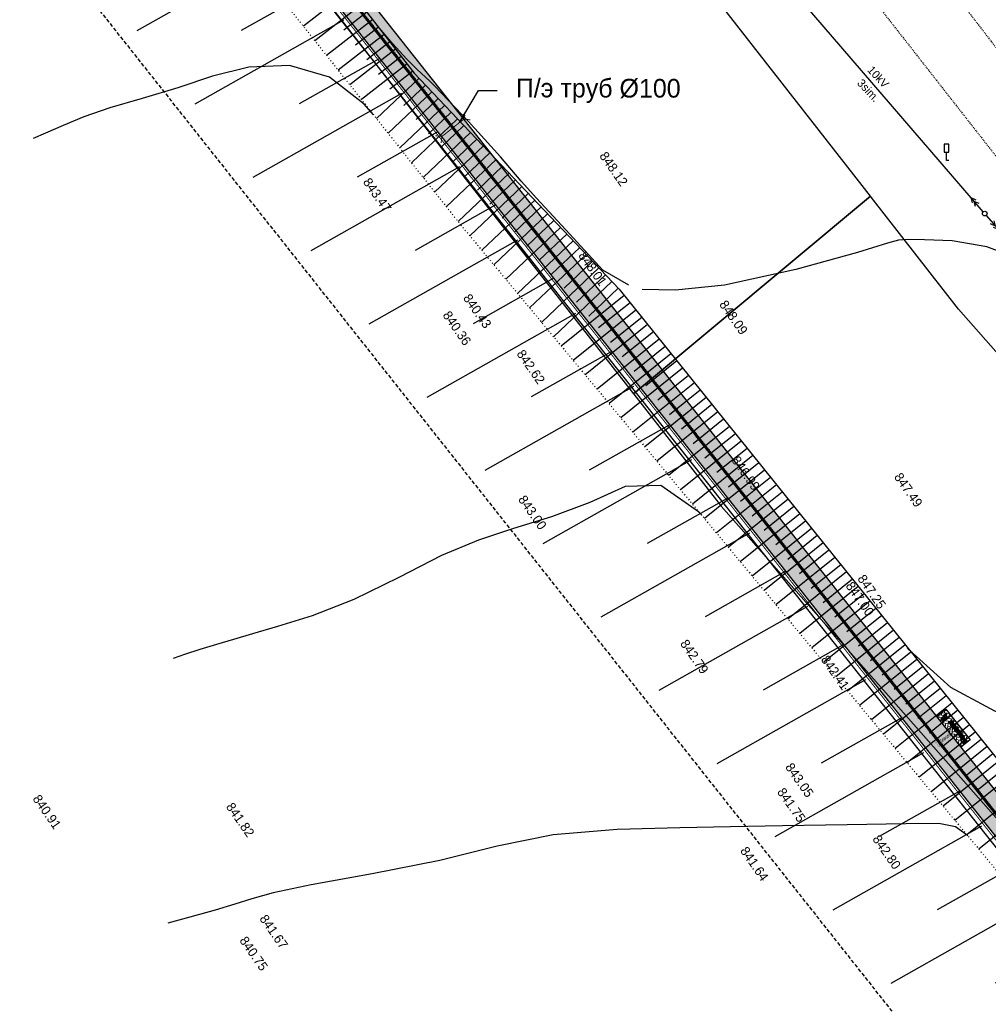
# Model space of a CAD drawing. Header units: millimetres. Extents: x 405709 to 406552, y 4254722 to 4255885.
# Tile 35 of 48: x 405897 to 406001, y 4255472 to 4255577. Entities that reach past the tile are written whole.
import ezdxf
from ezdxf import colors
from ezdxf.entities.mleader import LeaderData, LeaderLine
from ezdxf.math import Vec2, Vec3

# ---------------------------------------------------------------- set-up
doc = ezdxf.new("R2010")
doc.units = ezdxf.units.MM
doc.header["$LTSCALE"] = 0.5
for name, pattern in [('ACAD_ISO09W100', [45, 24, -3, 6, -3, 6, -3]), ('CONTI', [0]), ('Д_ТРОТ_ТРУБА', [3, 1.5, -1.5]), ('Контура низ откосов  Штриховая 0.1-0.5 - - - - - - -', [0.6, 0.1, -0.5]), ('Штриховая 1 к 2', [3, 2, -1])]:
    doc.linetypes.add(name, pattern=pattern)
for name, color, linetype in [('(007) Здания', 7, 'Continuous'), ('(022) Возд. Линии', 7, 'Continuous'), ('(025) Дорога', 7, 'Continuous'), ('(026) Д_знаки', 7, 'Continuous'), ('(028) Гидротехн.', 7, 'Continuous'), ('(031) Горизонтали', 42, 'Continuous'), ('(037) Контуры', 7, 'Continuous'), ('PI_OTDEFAULT', 172, 'CONTI'), ('PLEPO', 8, 'Continuous')]:
    doc.layers.add(name, color=color, linetype=linetype)
for name, color, linetype, lineweight in [('(032) Горизонтали утолщенные', 32, 'Continuous', 30), ('.', 7, 'Continuous', 15), ('OBORUDOVANIE', 251, 'Continuous', 5)]:
    doc.layers.add(name, color=color, linetype=linetype, lineweight=lineweight)
doc.styles.add('BM-431', font='txt')
doc.styles.add('IndorSoft_Drafting_type_A_00CC', font='IndorSoftDraftingTypeA.ttf', dxfattribs={"height": 0.2})
doc.styles.add('S', font='txtwr', dxfattribs={"oblique": 15})
doc.linetypes.add('ограждение2', pattern='A,6.35,-2.54,[132,ltypeshp.shx,S=2.54,R=0,X=-2.54,Y=0],-2.54,25.4', length=36.83)

# ---------------------------------------------------------------- blocks, each defined once
blk = doc.blocks.new('*U24')
at = {"layer": '(028) Гидротехн.', "color": 5, "ltscale": 10}
for points in [[(1.85, -0.17), (4.68, 17.89)], [(6.26, -0.6), (7.78, 9.1)]]:
    blk.add_lwpolyline(points, dxfattribs=at)
blk = doc.blocks.new('*U25')
at = {"color": 0, "linetype": 'ByBlock', "lineweight": -2, "transparency": 16777216, "rotation": 128.3704869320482}
for p in [(405926.79, 4255583.66), (405933, 4255575.81), (405939.21, 4255567.97), (405945.41, 4255560.13), (405951.62, 4255552.29), (405957.83, 4255544.45), (405964.04, 4255536.61), (405970.24, 4255528.77), (405976.45, 4255520.93), (405982.66, 4255513.09), (405988.87, 4255505.25), (405995.07, 4255497.41), (406001.28, 4255489.57), (406007.49, 4255481.73), (406013.7, 4255473.89)]:
    blk.add_blockref('*U24', p, dxfattribs=at)
blk = doc.blocks.new('strela1')
at = {"layer": '(022) Возд. Линии'}
for p, q in [((-2, 0), (-1.5, 0.25)), ((0, 0), (-2, 0)), ((-2, 0), (-1.5, -0.25)), ((-1.5, 0), (-1, 0.25)), ((-1.5, 0), (-1, -0.25))]:
    blk.add_line(p, q, dxfattribs=at)
blk = doc.blocks.new('strela2')
at = {"layer": '(022) Возд. Линии'}
for p, q in [((0, 0), (2, 0)), ((1.5, 0), (1, 0.25)), ((1.5, 0), (1, -0.25)), ((2, 0), (1.5, 0.25)), ((2, 0), (1.5, -0.25))]:
    blk.add_line(p, q, dxfattribs=at)
blk = doc.blocks.new('STOLB')
at = {"layer": '(022) Возд. Линии'}
blk.add_circle((0, 0), 0.25, dxfattribs=at)
blk = doc.blocks.new('I02063')
at = {"linetype": 'Continuous'}
blk.add_lwpolyline([(-0.5, 3.5), (-0.5, 1.8), (0.5, 1.8), (0.5, 3.5)], close=True, dxfattribs=at)
blk.add_lwpolyline([(0.5, 0), (0, 0), (0, 1.8)], dxfattribs=at)
at = {"color": 4, "style": 'S', "oblique": 15}
blk.add_attdef('Z', (1.280972, -0.066143), '', height=2, dxfattribs=at)
blk = doc.blocks.new('вааоолшаеолеашл')
at = {"color": 5, "const_width": 0.1}
for points in [[(405817.73, 4255730.33), (405817.24, 4255729.84), (405816.75, 4255730.33)], [(405817.24, 4255729.84), (405817.24, 4255726.84)], [(405817.73, 4255726.35), (405817.24, 4255726.84), (405816.75, 4255726.35)]]:
    blk.add_lwpolyline(points, dxfattribs=at)
blk = doc.blocks.new('парпорпо')
at = {"layer": 'PLEPO', "color": 0}
for p, q in [((13253, -118, -454), (13733, -118, -454)), ((13253, -144, -454), (13624, -144, -454)), ((13253, -690, -454), (13647, -690, -454)), ((13253, -715, -454), (13812, -715, -454)), ((13285, -99, -454), (13780, -99, -454)), ((13285, -734, -454), (13780, -734, -454)), ((13331, -161, -454), (13331, -192, -454)), ((13331, -161, -454), (13444, -161, -454)), ((13331, -192, -454), (13444, -192, -454)), ((13331, -673, -454), (13331, -641, -454)), ((13331, -641, -454), (13444, -641, -454)), ((13331, -673, -454), (13444, -673, -454)), ((13444, -161, -454), (13444, -192, -454)), ((13444, -164, -454), (13589, -164, -454)), ((13444, -189, -454), (13565, -189, -454)), ((13444, -673, -454), (13444, -641, -454)), ((13444, -645, -454), (13567, -645, -454)), ((13444, -670, -454), (13603, -670, -454)), ((13477, -189, -454), (13457, -420, -454)), ((13457, -420, -454), (13477, -645, -454)), ((13507, -144, -454), (13507, -164, -454)), ((13507, -670, -454), (13507, -690, -454)), ((13532, -144, -454), (13532, -164, -454)), ((13532, -670, -454), (13532, -690, -454)), ((13555, -189, -454), (13554, -202, -454)), ((13554, -636, -454), (13555, -645, -454)), ((13610, -676, -454), (13611, -676, -454)), ((13610, -676, -454), (13610, -676, -454)), ((13684, -202, -454), (13916, -202, -454)), ((13707, -632, -454), (13916, -632, -454)), ((13813, -157, -454), (13916, -157, -454)), ((13862, -676, -454), (13916, -676, -454)), ((13916, -157, -454), (13916, -202, -454)), ((13916, -164, -454), (14315, -164, -454)), ((13916, -189, -454), (14234, -189, -454)), ((13916, -676, -454), (13916, -632, -454)), ((13916, -645, -454), (14234, -645, -454)), ((13916, -670, -454), (14315, -670, -454)), ((13997, -362, -454), (13997, -362, -454)), ((13997, -362, -454), (13999, -472, -454)), ((14003, -189, -454), (14001, -250, -454)), ((14001, -561, -454), (14003, -645, -454)), ((14236, -189, -454), (14236, -255, -454)), ((14236, -334, -454), (14236, -352, -454)), ((14236, -352, -454), (14363, -352, -454)), ((14236, -496, -454), (14236, -482, -454)), ((14236, -482, -454), (14363, -482, -454)), ((14236, -645, -454), (14236, -567, -454)), ((14313, -189, -454), (14361, -189, -454)), ((14313, -645, -454), (14361, -645, -454)), ((14315, -164, -454), (14315, -189, -454)), ((14315, -670, -454), (14315, -645, -454)), ((14361, -189, -454), (14361, -259, -454)), ((14361, -328, -454), (14361, -352, -454)), ((14361, -501, -454), (14361, -482, -454)), ((14361, -645, -454), (14361, -573, -454))]:
    blk.add_line(p, q, dxfattribs=at)
at = {"layer": 'PLEPO', "color": 0, "elevation": -454}
blk.add_lwpolyline([(13477, -291), (13475, -541), (13500, -589), (13541, -627), (13595, -664), (13621, -684), (13669, -695), (13747, -701), (13795, -712), (13836, -724), (13873, -710), (13881, -695), (13853, -667), (13827, -658), (13778, -661), (13730, -647), (13689, -621), (13667, -598), (13724, -592), (13775, -584), (13859, -575), (13936, -569), (13956, -558), (14028, -564), (14096, -566), (14191, -569), (14262, -566), (14300, -555), (14328, -569), (14349, -575), (14395, -569), (14418, -538), (14420, -515), (14406, -501), (14349, -501), (14305, -503), (14274, -506), (14211, -489), (14131, -478), (14030, -480), (13979, -466), (13919, -449), (13804, -417), (13910, -397), (14002, -360), (14045, -352), (14139, -357), (14257, -329), (14305, -329), (14337, -334), (14372, -326), (14412, -309), (14412, -289), (14389, -260), (14303, -257), (14251, -263), (14245, -254), (14176, -257), (14099, -254), (14065, -248), (14019, -257), (13956, -231), (13876, -231), (13798, -234), (13735, -234), (13687, -237), (13672, -223), (13695, -183), (13750, -165), (13818, -157), (13876, -151), (13876, -128), (13853, -114), (13827, -97), (13787, -94), (13724, -122), (13652, -128), (13586, -165), (13515, -246), (13500, -263)], close=True, dxfattribs=at)
for points in [[(13563, -346), (13532, -354), (13500, -383), (13486, -426), (13515, -466), (13543, -483), (13569, -489), (13586, -503), (13621, -498), (13638, -492), (13661, -486), (13692, -480), (13707, -463), (13718, -435), (13724, -426), (13744, -415), (13721, -403), (13721, -380), (13707, -363), (13672, -352), (13644, -349), (13632, -349), (13621, -334), (13575, -331), (13572, -340)], [(13721, -460), (13712, -509), (13678, -564), (13632, -595)], [(13672, -263), (13692, -286), (13707, -317), (13724, -349), (13724, -380)]]:
    blk.add_lwpolyline(points, dxfattribs=at)
at = {"layer": 'PLEPO', "color": 0}
for centre in [(13253, -131, -454), (13253, -703, -454)]:
    blk.add_arc(centre, 12.7, 90, 270, dxfattribs=at)
blk = doc.blocks.new('апрапр')
at = {"layer": 'OBORUDOVANIE', "color": 168, "lineweight": 5}
for p, q in [((-342350, 27223), (-335150, 27223)), ((-342350, 26803), (-335150, 26803)), ((-342350, 26683), (-335150, 26683)), ((-342350, 26263), (-335150, 26263)), ((-342350, 26143), (-335150, 26143)), ((-342350, 25723), (-335150, 25723)), ((-342350, 25603), (-335150, 25603)), ((-342350, 25183), (-335150, 25183)), ((-342350, 25063), (-335150, 25063)), ((-342350, 24643), (-335150, 24643)), ((-327650, 27223), (-334850, 27223)), ((-327650, 26803), (-334850, 26803)), ((-327650, 26683), (-334850, 26683)), ((-327650, 26263), (-334850, 26263)), ((-327650, 26143), (-334850, 26143)), ((-327650, 25723), (-334850, 25723)), ((-327650, 25603), (-334850, 25603)), ((-327650, 25183), (-334850, 25183)), ((-327650, 25063), (-334850, 25063)), ((-327650, 24643), (-334850, 24643))]:
    blk.add_line(p, q, dxfattribs=at)
for points in [[(-342650, 27523), (-342680, 27523, 0.4142136), (-342800, 27403), (-342800, 24463, 0.4142136), (-342680, 24343), (-342650, 24343)], [(-342200, 27223), (-342200, 27403, 0.4142136), (-342320, 27523), (-342350, 27523)], [(-342350, 24343), (-342320, 24343, 0.4142136), (-342200, 24463), (-342200, 24643)], [(-335150, 27523), (-335180, 27523, 0.4142136), (-335300, 27403), (-335300, 27223)], [(-335300, 24643), (-335300, 24463, 0.4142136), (-335180, 24343), (-335150, 24343)], [(-334700, 27223), (-334700, 27403, 0.4142136), (-334820, 27523), (-334850, 27523)], [(-334850, 24343), (-334820, 24343, 0.4142136), (-334700, 24463), (-334700, 24643)], [(-327650, 27523), (-327680, 27523, 0.4142136), (-327800, 27403), (-327800, 27223)], [(-327800, 24643), (-327800, 24463, 0.4142136), (-327680, 24343), (-327650, 24343)], [(-327350, 24343), (-327320, 24343, 0.4142136), (-327200, 24463), (-327200, 27403, 0.4142136), (-327320, 27523), (-327350, 27523)]]:
    blk.add_lwpolyline(points, format="xyb", dxfattribs=at)
at = {"layer": 'OBORUDOVANIE', "color": 5, "lineweight": 15}
for points in [[(-342650, 27708), (-342650, 24158)], [(-342350, 24158), (-342350, 27708)], [(-335150, 27708), (-335150, 24158)], [(-334850, 24158), (-334850, 27708)], [(-327650, 27708), (-327650, 24158)], [(-327350, 24158), (-327350, 27708)]]:
    blk.add_lwpolyline(points, dxfattribs=at)
at = {"layer": 'OBORUDOVANIE', "color": 168, "lineweight": 5}
for points in [[(-342200, 26683), (-342200, 26803)], [(-342200, 26143), (-342200, 26263)], [(-342200, 25603), (-342200, 25723)], [(-342200, 25063), (-342200, 25183)], [(-335300, 26803), (-335300, 26683)], [(-335300, 26263), (-335300, 26143)], [(-335300, 25723), (-335300, 25603)], [(-335300, 25183), (-335300, 25063)], [(-334700, 26683), (-334700, 26803)], [(-334700, 26143), (-334700, 26263)], [(-334700, 25603), (-334700, 25723)], [(-334700, 25063), (-334700, 25183)], [(-327800, 26803), (-327800, 26683)], [(-327800, 26263), (-327800, 26143)], [(-327800, 25723), (-327800, 25603)], [(-327800, 25183), (-327800, 25063)]]:
    blk.add_lwpolyline(points, dxfattribs=at)
at = {"layer": 'OBORUDOVANIE', "color": 5, "lineweight": 15}
for centre, start, end in [((-342500, 27708), 0, 180), ((-342500, 24158), 180, 0), ((-335000, 27708), 0, 180), ((-335000, 24158), 180, 0), ((-327500, 27708), 0, 180), ((-327500, 24158), 180, 0)]:
    blk.add_arc(centre, 150, start, end, dxfattribs=at)
blk = doc.blocks.new('4')
at = {"color": 41, "true_color": 0xffd966, "const_width": 0.1}
blk.add_lwpolyline([(29483.7, 3308.7), (29483.7, 3311.7), (29480.7, 3311.7), (29480.7, 3308.7)], close=True, dxfattribs=at)
at = {"color": 41, "true_color": 0xffd966, "const_width": 0.05}
for points in [[(29481, 3311.4, 1), (29480.8, 3311.4, 1)], [(29481.7, 3311.4, 1), (29481.5, 3311.4, 1)], [(29482.3, 3311.4, 1), (29482.1, 3311.4, 1)], [(29482.9, 3311.4, 1), (29482.7, 3311.4, 1)], [(29483.5, 3311.4, 1), (29483.3, 3311.4, 1)], [(29480.9, 3310.7, 1), (29480.9, 3310.9, 1)], [(29480.9, 3310.1, 1), (29480.9, 3310.3, 1)], [(29480.9, 3309.4, 1), (29480.9, 3309.6, 1)], [(29480.9, 3308.8, 1), (29480.9, 3309, 1)], [(29481.6, 3310.7, 1), (29481.6, 3310.9, 1)], [(29481.6, 3310.1, 1), (29481.6, 3310.3, 1)], [(29481.6, 3309.4, 1), (29481.6, 3309.6, 1)], [(29481.6, 3308.8, 1), (29481.6, 3309, 1)], [(29482.2, 3310.7, 1), (29482.2, 3310.9, 1)], [(29482.2, 3310.1, 1), (29482.2, 3310.3, 1)], [(29482.2, 3309.4, 1), (29482.2, 3309.6, 1)], [(29482.2, 3308.8, 1), (29482.2, 3309, 1)], [(29482.8, 3310.7, 1), (29482.8, 3310.9, 1)], [(29482.8, 3310.1, 1), (29482.8, 3310.3, 1)], [(29482.8, 3309.4, 1), (29482.8, 3309.6, 1)], [(29482.8, 3308.8, 1), (29482.8, 3309, 1)], [(29483.4, 3310.7, 1), (29483.4, 3310.9, 1)], [(29483.4, 3310.1, 1), (29483.4, 3310.3, 1)], [(29483.4, 3309.4, 1), (29483.4, 3309.6, 1)], [(29483.4, 3308.8, 1), (29483.4, 3309, 1)]]:
    blk.add_lwpolyline(points, format="xyb", close=True, dxfattribs=at)
blk = doc.blocks.new('2')
at = {"color": 41, "true_color": 0xffd966, "const_width": 0.1}
blk.add_lwpolyline([(29473.7, 3307.1), (29473.7, 3310.1), (29470.7, 3310.1), (29470.7, 3307.1)], close=True, dxfattribs=at)
for points in [[(29473.4, 3309.8), (29471, 3309.8, 1), (29471, 3309.6), (29473.4, 3309.6, 1)], [(29473.4, 3309.3), (29471, 3309.3, 1), (29471, 3309.1), (29473.4, 3309.1, 1)], [(29473.4, 3308.8), (29471, 3308.8, 1), (29471, 3308.5), (29473.4, 3308.5, 1)], [(29473.4, 3308.2), (29471, 3308.2, 1), (29471, 3308), (29473.4, 3308, 1)], [(29473.4, 3307.7), (29471, 3307.7, 1), (29471, 3307.4), (29473.4, 3307.4, 1)]]:
    blk.add_lwpolyline(points, format="xyb", close=True, dxfattribs=at)
blk = doc.blocks.new('A$C7e9ce9f0')
at = {"layer": '.', "transparency": 33554687}
h = blk.add_hatch(dxfattribs=at)
h.set_pattern_fill('AR-HBONE', color=30, scale=0.05)
h.paths.add_polyline_path([(0, 24), (80, 24), (80, 0), (0, 0)])
at = {"layer": '.', "linetype": 'Continuous'}
h = blk.add_hatch(dxfattribs=at)
h.set_pattern_fill('ANSI31', color=256, scale=1.32)
h.set_pattern_definition([(45, (-15689.74616, 467.92073), (-0.1166726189, 0.1166726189), [])])
h.paths.add_polyline_path([(77.1, 12.6, 1), (69.1, 12.6)])
at = {"layer": '(007) Здания', "linetype": 'Continuous'}
for points in [[(68.5, 8), (77.7, 8), (77.7, 17.2), (68.5, 17.2)], [(69.1, 8.7), (77.1, 8.7), (77.1, 16.6), (69.1, 16.6)]]:
    blk.add_lwpolyline(points, close=True, dxfattribs=at)
for points in [[(69.1, 16.6), (70.3, 15.4)], [(69.9, 15), (69.1, 16.6)], [(69.6, 14.6), (69.1, 16.6)], [(69.4, 14.2), (69.1, 16.6)], [(69.3, 13.8), (69.1, 16.6)], [(70.7, 15.8), (69.1, 16.6)], [(71.2, 16.1), (69.1, 16.6)], [(71.6, 16.3), (69.1, 16.6)], [(71.9, 16.4), (69.1, 16.6)], [(69.1, 12.6), (77.1, 12.6)], [(69.3, 11.5), (69.1, 8.7)], [(69.4, 11.1), (69.1, 8.7)], [(69.6, 10.7), (69.1, 8.7)], [(69.9, 10.3), (69.1, 8.7)], [(69.1, 8.7), (70.3, 9.8)], [(70.7, 9.5), (69.1, 8.7)], [(71.2, 9.2), (69.1, 8.7)], [(71.6, 9), (69.1, 8.7)], [(71.9, 8.8), (69.1, 8.7)], [(74.3, 16.4), (77.1, 16.6)], [(74.3, 8.8), (77.1, 8.7)], [(74.6, 16.3), (77.1, 16.6)], [(74.6, 9), (77.1, 8.7)], [(75, 16.1), (77.1, 16.6)], [(75, 9.2), (77.1, 8.7)], [(75.5, 15.8), (77.1, 16.6)], [(75.5, 9.5), (77.1, 8.7)], [(77.1, 16.6), (75.9, 15.4)], [(77.1, 8.7), (75.9, 9.8)], [(76.3, 15), (77.1, 16.6)], [(76.3, 10.3), (77.1, 8.7)], [(76.5, 14.6), (77.1, 16.6)], [(76.5, 10.7), (77.1, 8.7)], [(76.7, 14.2), (77.1, 16.6)], [(76.7, 11.1), (77.1, 8.7)], [(76.9, 13.8), (77.1, 16.6)], [(76.9, 11.5), (77.1, 8.7)]]:
    blk.add_lwpolyline(points, dxfattribs=at)
blk.add_circle((73.1, 12.6), 3.96, dxfattribs=at)
at = {"color": 1, "linetype": 'Continuous'}
blk.add_lwpolyline([(0, 0), (0, 24), (80, 24), (80, 0)], dxfattribs=at)
at = {"layer": '(007) Здания', "linetype": 'Continuous', "xscale": 0.0140625, "yscale": 0.0140625, "zscale": 0.0140625, "rotation": 270}
blk.add_blockref('парпорпо', (18.2, 205.8, 6.4), dxfattribs=at)
at = {"xscale": 2, "yscale": 2, "zscale": 2, "rotation": 89.99999999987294}
for name, p in [('4', (6663.1, -58960.5)), ('2', (6663, -58946.5)), ('4', (6669.1, -58960.5)), ('2', (6663, -58952.5)), ('2', (6663, -58958.5)), ('2', (6663, -58964.5)), ('4', (6663.1, -58990.5)), ('4', (6663.1, -58996.5)), ('4', (6669.1, -58990.5)), ('4', (6669.1, -58996.5))]:
    blk.add_blockref(name, p, dxfattribs=at)
at = {"layer": 'OBORUDOVANIE', "color": 2, "lineweight": 9, "xscale": 0.00264, "yscale": 0.00264, "zscale": 0.00264}
blk.add_blockref('апрапр', (930.1, -53.3), dxfattribs=at)
blk = doc.blocks.new('*U154')
at = {"xscale": 0.1049999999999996, "yscale": 0.1049999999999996, "zscale": 0.1049999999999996, "rotation": 179.9999999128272}
blk.add_blockref('2', (3094.74, 347.41), dxfattribs=at)
blk = doc.blocks.new('*U155')
at = {"color": 0, "linetype": 'ByBlock', "lineweight": -2, "transparency": 16777216, "rotation": 308.3704869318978}
for p in [(405934.45, 4255577.53), (405934.65, 4255577.28), (405934.84, 4255577.03), (405935.04, 4255576.78), (405935.24, 4255576.53), (405935.44, 4255576.28), (405935.64, 4255576.03), (405935.84, 4255575.77), (405936.04, 4255575.52), (405936.23, 4255575.27), (405936.43, 4255575.02), (405936.63, 4255574.77), (405936.83, 4255574.52), (405937.03, 4255574.27), (405937.23, 4255574.02), (405937.43, 4255573.77), (405937.62, 4255573.52), (405937.82, 4255573.27), (405938.02, 4255573.02), (405938.22, 4255572.76), (405938.42, 4255572.51), (405938.62, 4255572.26), (405938.82, 4255572.01), (405939.02, 4255571.76), (405939.21, 4255571.51), (405939.41, 4255571.26), (405939.61, 4255571.01), (405939.81, 4255570.76), (405940.01, 4255570.51), (405940.21, 4255570.26), (405940.41, 4255570), (405940.6, 4255569.75), (405940.8, 4255569.5), (405941, 4255569.25), (405941.2, 4255569), (405941.4, 4255568.75), (405941.6, 4255568.5), (405941.8, 4255568.25), (405941.99, 4255568), (405942.19, 4255567.75), (405942.39, 4255567.5), (405942.59, 4255567.24), (405942.79, 4255566.99), (405942.99, 4255566.74), (405943.19, 4255566.49), (405943.39, 4255566.24), (405943.58, 4255565.99), (405943.78, 4255565.74), (405943.98, 4255565.49), (405944.18, 4255565.24), (405944.38, 4255564.99), (405944.58, 4255564.74), (405944.78, 4255564.48), (405944.97, 4255564.23), (405945.17, 4255563.98), (405945.37, 4255563.73), (405945.57, 4255563.48), (405945.77, 4255563.23), (405945.97, 4255562.98), (405946.17, 4255562.73), (405946.36, 4255562.48), (405946.56, 4255562.23), (405946.76, 4255561.98), (405946.96, 4255561.73), (405947.16, 4255561.47), (405947.36, 4255561.22), (405947.56, 4255560.97), (405947.76, 4255560.72), (405947.95, 4255560.47), (405948.15, 4255560.22), (405948.35, 4255559.97), (405948.55, 4255559.72), (405948.75, 4255559.47), (405948.95, 4255559.22), (405949.15, 4255558.97), (405949.34, 4255558.71), (405949.54, 4255558.46), (405949.74, 4255558.21), (405949.94, 4255557.96), (405950.14, 4255557.71), (405950.34, 4255557.46), (405950.54, 4255557.21), (405950.74, 4255556.96), (405950.93, 4255556.71), (405951.13, 4255556.46), (405951.33, 4255556.21), (405951.53, 4255555.95), (405951.73, 4255555.7), (405951.93, 4255555.45), (405952.13, 4255555.2), (405952.32, 4255554.95), (405952.52, 4255554.7), (405952.72, 4255554.45), (405952.92, 4255554.2), (405953.12, 4255553.95), (405953.32, 4255553.7), (405953.52, 4255553.45), (405953.71, 4255553.2), (405953.91, 4255552.94), (405954.11, 4255552.69), (405954.31, 4255552.44), (405954.51, 4255552.19), (405954.71, 4255551.94), (405954.91, 4255551.69), (405955.11, 4255551.44), (405955.3, 4255551.19), (405955.5, 4255550.94), (405955.7, 4255550.69), (405955.9, 4255550.44), (405956.1, 4255550.18), (405956.3, 4255549.93), (405956.5, 4255549.68), (405956.69, 4255549.43), (405956.89, 4255549.18), (405957.09, 4255548.93), (405957.29, 4255548.68), (405957.49, 4255548.43), (405957.69, 4255548.18), (405957.89, 4255547.93), (405958.08, 4255547.68), (405958.28, 4255547.42), (405958.48, 4255547.17), (405958.68, 4255546.92), (405958.88, 4255546.67), (405959.08, 4255546.42), (405959.28, 4255546.17), (405959.48, 4255545.92), (405959.67, 4255545.67), (405959.87, 4255545.42), (405960.07, 4255545.17), (405960.27, 4255544.92), (405960.47, 4255544.67), (405960.67, 4255544.41), (405960.87, 4255544.16), (405961.06, 4255543.91), (405961.26, 4255543.66), (405961.46, 4255543.41), (405961.66, 4255543.16), (405961.86, 4255542.91), (405962.06, 4255542.66), (405962.26, 4255542.41), (405962.45, 4255542.16), (405962.65, 4255541.91), (405962.85, 4255541.65), (405963.05, 4255541.4), (405963.25, 4255541.15), (405963.45, 4255540.9), (405963.65, 4255540.65), (405963.85, 4255540.4), (405964.04, 4255540.15), (405964.24, 4255539.9), (405964.44, 4255539.65), (405964.64, 4255539.4), (405964.84, 4255539.15), (405965.04, 4255538.89), (405965.24, 4255538.64), (405965.43, 4255538.39), (405965.63, 4255538.14), (405965.83, 4255537.89), (405966.03, 4255537.64), (405966.23, 4255537.39), (405966.43, 4255537.14), (405966.63, 4255536.89), (405966.82, 4255536.64), (405967.02, 4255536.39), (405967.22, 4255536.14), (405967.42, 4255535.88), (405967.62, 4255535.63), (405967.82, 4255535.38), (405968.02, 4255535.13), (405968.22, 4255534.88), (405968.41, 4255534.63), (405968.61, 4255534.38), (405968.81, 4255534.13), (405969.01, 4255533.88), (405969.21, 4255533.63), (405969.41, 4255533.38), (405969.61, 4255533.12), (405969.8, 4255532.87), (405970, 4255532.62), (405970.2, 4255532.37), (405970.4, 4255532.12), (405970.6, 4255531.87), (405970.8, 4255531.62), (405971, 4255531.37), (405971.19, 4255531.12), (405971.39, 4255530.87), (405971.59, 4255530.62), (405971.79, 4255530.36), (405971.99, 4255530.11), (405972.19, 4255529.86), (405972.39, 4255529.61), (405972.59, 4255529.36), (405972.78, 4255529.11), (405972.98, 4255528.86), (405973.18, 4255528.61), (405973.38, 4255528.36), (405973.58, 4255528.11), (405973.78, 4255527.86), (405973.98, 4255527.61), (405974.17, 4255527.35), (405974.37, 4255527.1), (405974.57, 4255526.85), (405974.77, 4255526.6), (405974.97, 4255526.35), (405975.17, 4255526.1), (405975.37, 4255525.85), (405975.56, 4255525.6), (405975.76, 4255525.35), (405975.96, 4255525.1), (405976.16, 4255524.85), (405976.36, 4255524.59), (405976.56, 4255524.34), (405976.76, 4255524.09), (405976.96, 4255523.84), (405977.15, 4255523.59), (405977.35, 4255523.34), (405977.55, 4255523.09), (405977.75, 4255522.84), (405977.95, 4255522.59), (405978.15, 4255522.34), (405978.35, 4255522.09), (405978.54, 4255521.83), (405978.74, 4255521.58), (405978.94, 4255521.33), (405979.14, 4255521.08), (405979.34, 4255520.83), (405979.54, 4255520.58), (405979.74, 4255520.33), (405979.93, 4255520.08), (405980.13, 4255519.83), (405980.33, 4255519.58), (405980.53, 4255519.33), (405980.73, 4255519.07), (405980.93, 4255518.82), (405981.13, 4255518.57), (405981.33, 4255518.32), (405981.52, 4255518.07), (405981.72, 4255517.82), (405981.92, 4255517.57), (405982.12, 4255517.32), (405982.32, 4255517.07), (405982.52, 4255516.82), (405982.72, 4255516.57), (405982.91, 4255516.32), (405983.11, 4255516.06), (405983.31, 4255515.81), (405983.51, 4255515.56), (405983.71, 4255515.31), (405983.91, 4255515.06), (405984.11, 4255514.81), (405984.3, 4255514.56), (405984.5, 4255514.31), (405984.7, 4255514.06), (405984.9, 4255513.81), (405985.1, 4255513.56), (405985.3, 4255513.3), (405985.5, 4255513.05), (405985.7, 4255512.8), (405985.89, 4255512.55), (405986.09, 4255512.3), (405986.29, 4255512.05), (405986.49, 4255511.8), (405986.69, 4255511.55), (405986.89, 4255511.3), (405987.09, 4255511.05), (405987.28, 4255510.8), (405987.48, 4255510.54), (405987.68, 4255510.29), (405987.88, 4255510.04), (405988.08, 4255509.79), (405988.28, 4255509.54), (405988.48, 4255509.29), (405988.67, 4255509.04), (405988.87, 4255508.79), (405989.07, 4255508.54), (405989.27, 4255508.29), (405989.47, 4255508.04), (405989.67, 4255507.79), (405989.87, 4255507.53), (405990.07, 4255507.28), (405990.26, 4255507.03), (405990.46, 4255506.78), (405990.66, 4255506.53), (405990.86, 4255506.28), (405991.06, 4255506.03), (405991.26, 4255505.78), (405991.46, 4255505.53), (405991.65, 4255505.28), (405991.85, 4255505.03), (405992.05, 4255504.77), (405992.25, 4255504.52), (405992.45, 4255504.27), (405992.65, 4255504.02), (405992.85, 4255503.77), (405993.04, 4255503.52), (405993.24, 4255503.27), (405993.44, 4255503.02), (405993.64, 4255502.77), (405993.84, 4255502.52), (405994.04, 4255502.27), (405994.24, 4255502.01), (405994.44, 4255501.76), (405994.63, 4255501.51), (405994.83, 4255501.26), (405995.03, 4255501.01), (405995.23, 4255500.76), (405995.43, 4255500.51), (405995.63, 4255500.26), (405995.83, 4255500.01), (405996.02, 4255499.76), (405996.22, 4255499.51), (405996.42, 4255499.26), (405996.62, 4255499), (405996.82, 4255498.75), (405997.02, 4255498.5), (405997.22, 4255498.25), (405997.41, 4255498), (405997.61, 4255497.75), (405997.81, 4255497.5), (405998.01, 4255497.25), (405998.21, 4255497), (405998.41, 4255496.75), (405998.61, 4255496.5), (405998.81, 4255496.24), (405999, 4255495.99), (405999.2, 4255495.74), (405999.4, 4255495.49), (405999.6, 4255495.24), (405999.8, 4255494.99), (406000, 4255494.74), (406000.2, 4255494.49), (406000.39, 4255494.24), (406000.59, 4255493.99), (406000.79, 4255493.74), (406000.99, 4255493.48)]:
    blk.add_blockref('*U154', p, dxfattribs=at)

msp = doc.modelspace()

# ---------------------------------------------------------------- hatches: boundary and pattern name
at = {"transparency": 33554687}
h = msp.add_hatch(dxfattribs=at)
h.set_pattern_fill('AR-HBONE', color=30, scale=0.005)
edge = h.paths.add_edge_path()
edge.add_line((406386.6, 4254899.2), (406388.73, 4254901.32))
edge.add_line((406182.57, 4255117.63), (406215.73, 4255080.21))
edge.add_line((406215.73, 4255080.21), (406248.84, 4255042.86))
edge.add_line((406248.84, 4255042.86), (406283.05, 4255007.73))
edge.add_line((406283.05, 4255007.73), (406318.27, 4254972.27))
edge.add_line((406318.27, 4254972.27), (406353.5, 4254936.79))
edge.add_line((406353.5, 4254936.79), (406388.73, 4254901.32))
edge.add_line((406388.73, 4254901.32), (406387.77, 4254900.36))
edge.add_line((406180.33, 4255115.65), (406213.49, 4255078.22))
edge.add_line((406213.49, 4255078.22), (406246.64, 4255040.82))
edge.add_line((406246.64, 4255040.82), (406280.91, 4255005.63))
edge.add_line((406280.91, 4255005.63), (406316.14, 4254970.16))
edge.add_line((406316.14, 4254970.16), (406351.37, 4254934.68))
edge.add_line((406351.37, 4254934.68), (406386.6, 4254899.2))
edge.add_line((406386.6, 4254899.2), (406386.92, 4254899.52))
edge.add_line((406182.57, 4255117.63), (406157.36, 4255152.31))
edge.add_line((406157.36, 4255152.31), (406147.04, 4255171.92))
edge.add_line((406147.04, 4255171.92), (406133.07, 4255198.46))
edge.add_line((406133.07, 4255198.46), (406131.1, 4255203.63))
edge.add_line((406131.1, 4255203.63), (406113.31, 4255250.39))
edge.add_line((406113.31, 4255250.39), (406102.62, 4255278.48))
edge.add_line((406102.62, 4255278.48), (406096.6, 4255297.62))
edge.add_line((406096.6, 4255297.62), (406081.88, 4255347.1))
edge.add_line((406081.88, 4255347.1), (406078.09, 4255359.84))
edge.add_line((406078.09, 4255359.84), (406072.14, 4255402.38))
edge.add_line((406072.14, 4255402.38), (406041.04, 4255445.31))
edge.add_line((406041.04, 4255445.31), (405903.1, 4255619.54))
edge.add_line((405903.1, 4255619.54), (405828.48, 4255714.88))
edge.add_line((405828.48, 4255714.88), (405791.31, 4255762.15))
edge.add_line((405788.96, 4255760.3), (405791.31, 4255762.15))
edge.add_line((405826.12, 4255713.03), (405788.96, 4255760.3))
edge.add_line((405900.74, 4255617.68), (405826.12, 4255713.03))
edge.add_line((406038.65, 4255443.5), (405900.74, 4255617.68))
edge.add_line((406069.27, 4255401.22), (406038.65, 4255443.5))
edge.add_line((406075.15, 4255359.2), (406069.27, 4255401.22))
edge.add_line((406079, 4255346.24), (406075.15, 4255359.2))
edge.add_line((406093.73, 4255296.75), (406079, 4255346.24))
edge.add_line((406099.79, 4255277.49), (406093.73, 4255296.75))
edge.add_line((406110.51, 4255249.33), (406099.79, 4255277.49))
edge.add_line((406128.3, 4255202.56), (406110.51, 4255249.33))
edge.add_line((406130.33, 4255197.22), (406128.3, 4255202.56))
edge.add_line((406144.38, 4255170.53), (406130.33, 4255197.22))
edge.add_line((406154.82, 4255150.7), (406144.38, 4255170.53))
edge.add_line((406180.33, 4255115.65), (406154.82, 4255150.7))

# ---------------------------------------------------------------- linework, layer by layer
at = {"layer": '(007) Здания', "color": 5, "linetype": 'Штриховая 1 к 2', "ltscale": 0.4}
msp.add_lwpolyline([(406165.12, 4255102.17), (406164.57, 4255102.78), (406137.84, 4255139.52), (406126.82, 4255160.44), (406112.29, 4255188.06), (406109.89, 4255194.37), (406092.09, 4255241.14), (406081.2, 4255269.77), (406074.95, 4255289.64), (406060.18, 4255339.26), (406056.12, 4255352.93), (406047.83, 4255392.55), (406022.37, 4255431.34), (405884.89, 4255604.97), (405810.25, 4255700.35), (405773.1, 4255747.59)], dxfattribs=at)
at = {"layer": '(007) Здания'}
msp.add_lwpolyline([(405853.17, 4255681.37), (405869.41, 4255662.64), (405879.36, 4255658.45), (405888.4, 4255646.52), (405889.2, 4255641.52), (405886.24, 4255637.6), (405894.28, 4255629.07), (405916.77, 4255600.98), (405939.56, 4255571.71), (405961.49, 4255548.58), (406035.6, 4255456.46), (406051.48, 4255438.25), (406072.09, 4255426.41), (406073.31, 4255403.78), (406104.83, 4255339.75)], dxfattribs=at)
at = {"layer": '(007) Здания', "color": 1, "linetype": 'Continuous', "elevation": 611.8}
for points in [[(405900.57, 4255617.33), (405963.02, 4255537.39), (405988.37, 4255558.54), (405926.58, 4255637.65)], [(405963.03, 4255537.38), (405963.04, 4255537.37), (405972.41, 4255525.36), (406042.19, 4255446.28), (406066.88, 4255468.17), (405997.81, 4255546.46), (405988.46, 4255558.44), (405988.38, 4255558.54)]]:
    msp.add_lwpolyline(points, close=True, dxfattribs=at)
at = {"layer": '(022) Возд. Линии', "elevation": 610.03}
msp.add_lwpolyline([(405974.77, 4255586.68), (405999.14, 4255558.38)], dxfattribs=at)
at = {"layer": '(025) Дорога', "linetype": 'Д_ТРОТ_ТРУБА', "ltscale": 0.1, "flags": 128}
for points in [[(405782.71, 4255860.24), (405783.47, 4255854.01), (405787.36, 4255836.3), (405796.39, 4255813.92), (405808.63, 4255795.74), (405843.72, 4255753.07), (405862.86, 4255731.2), (405891.1, 4255699.23), (405914.16, 4255672.75), (405943.54, 4255638.22), (405980.33, 4255590.23), (406010.07, 4255552.29), (406064.58, 4255491.75), (406108.76, 4255440.9), (406113.18, 4255434.06), (406118.12, 4255421.02), (406120.85, 4255408.44), (406126.98, 4255365.99), (406137.21, 4255327.49), (406160.86, 4255259.22), (406178.71, 4255213.81), (406200.1, 4255174.46), (406222.74, 4255145.75), (406254.79, 4255104.9), (406294.71, 4255057.74), (406338.64, 4255007.09), (406369.81, 4254978.53), (406414.24, 4254934.91), (406453.89, 4254898.61), (406488.53, 4254862.47), (406540.02, 4254812.34), (406547.48, 4254805.08)], [(405792.41, 4255859.93), (405792.62, 4255857.58), (405794.35, 4255837.84), (405803, 4255818.1), (405814.96, 4255799.59), (405842.79, 4255764.93), (405849.21, 4255758.39), (405869.35, 4255735.77), (405896.65, 4255703.71), (405919.57, 4255678.09), (405948.63, 4255643.75), (405986.03, 4255594.96), (406015.5, 4255556.65), (406069.89, 4255496.47), (406113.85, 4255444.77), (406118.74, 4255436.37), (406128.1, 4255410.1), (406133.83, 4255367.76), (406143.44, 4255331.11), (406167.01, 4255262.32), (406185.66, 4255218.65), (406206.37, 4255178.48), (406227.34, 4255150.26), (406260.63, 4255109.14), (406299.97, 4255062.75), (406343.98, 4255012.44), (406373.42, 4254985.15), (406419.05, 4254940.39), (406457.26, 4254905.72), (406493.93, 4254868.27), (406544.01, 4254818.78), (406552.15, 4254810.74)]]:
    msp.add_lwpolyline(points, dxfattribs=at)
at = {"layer": '(028) Гидротехн.', "color": 5, "ltscale": 10}
msp.add_lwpolyline([(406179.8, 4255115.18), (406179.78, 4255115.21), (406154.22, 4255150.33), (406143.76, 4255170.2), (406129.69, 4255196.93), (406127.64, 4255202.31), (406109.85, 4255249.08), (406099.13, 4255277.26), (406093.06, 4255296.54), (406078.33, 4255346.04), (406074.47, 4255359.05), (406065.68, 4255401.06), (406038.09, 4255443.08), (405900.19, 4255617.25), (405825.57, 4255712.6), (405788.41, 4255759.86)], dxfattribs=at)
at = {"layer": '(031) Горизонтали'}
for points in [[(405939.84, 4255572.15, 609.5), (405938.72, 4255573.23, 609.5), (405937.25, 4255574.83, 609.5), (405935.58, 4255576.82, 609.5)], [(405935.21, 4255567.24, 605), (405934.19, 4255568.39, 605), (405930.5, 4255571.28, 605), (405926.19, 4255572.53, 605), (405921.87, 4255572.36, 605), (405917.98, 4255571.39, 605), (405914.25, 4255570.15, 605), (405910.45, 4255569.01, 605), (405906.96, 4255567.99, 605), (405904.21, 4255567.03, 605), (405902, 4255566.11, 605), (405900.1, 4255565.29, 605), (405898.76, 4255564.72, 605)], [(405951, 4255560.15, 609.5), (405948.78, 4255562.75, 609.5), (405945.35, 4255566.54, 609.5), (405941.77, 4255570.32, 609.5), (405941.25, 4255570.83, 609.5), (405939.84, 4255572.15, 609.5)], [(405962.51, 4255549.02, 609.5), (405959.75, 4255550.63, 609.5), (405956.2, 4255554.48, 609.5), (405952.64, 4255558.34, 609.5), (405951, 4255560.15, 609.5)], [(406019.17, 4255542.18, 609.5), (406014.73, 4255545.45, 609.5), (406011.57, 4255547.76, 609.5), (406009.64, 4255549.07, 609.5), (406007.8, 4255550.1, 609.5), (406004.71, 4255551.66, 609.5), (406000.85, 4255553.13, 609.5), (405997.13, 4255553.77, 609.5), (405994.18, 4255553.88, 609.5), (405992.41, 4255553.91, 609.5), (405991.38, 4255553.85, 609.5), (405990.22, 4255553.53, 609.5), (405986.98, 4255552.53, 609.5), (405980.39, 4255550.69, 609.5), (405972.76, 4255549.02, 609.5), (405967.5, 4255548.5, 609.5), (405963.96, 4255548.56, 609.5)], [(405970.32, 4255524.4, 604.5), (405969.98, 4255524.77, 604.5), (405965.95, 4255527.57, 604.5), (405962.13, 4255527.47, 604.5), (405958.35, 4255525.76, 604.5), (405954.26, 4255524.23, 604.5), (405950.19, 4255522.99, 604.5), (405946.42, 4255521.75, 604.5), (405942.47, 4255520.09, 604.5), (405937.9, 4255517.75, 604.5), (405933.09, 4255515.38, 604.5), (405928.62, 4255513.65, 604.5), (405924.93, 4255512.49, 604.5), (405922.25, 4255511.7, 604.5), (405920.22, 4255511.1, 604.5), (405918.38, 4255510.56, 604.5), (405916.62, 4255510.03, 604.5), (405914.97, 4255509.49, 604.5), (405913.77, 4255509.08, 604.5)], [(406026.85, 4255493.2, 609), (406025.16, 4255494.15, 609), (406019.91, 4255496.83, 609), (406015.75, 4255498.82, 609), (406012.85, 4255500.01, 609), (406010.8, 4255500.64, 609), (406008.7, 4255501.24, 609), (406005.82, 4255502.07, 609), (406001.7, 4255503.43, 609), (405996.99, 4255505.98, 609), (405992.57, 4255509.97, 609), (405992.34, 4255510.23, 609)]]:
    msp.add_polyline3d(points, dxfattribs=at)
at = {"layer": '(032) Горизонтали утолщенные'}
msp.add_polyline3d([(405998.79, 4255490.11, 604), (405998.77, 4255490.13, 604), (405997.47, 4255491.07, 604), (405995.71, 4255491.43, 604), (405992.15, 4255491.4, 604), (405985.88, 4255491.28, 604), (405978.96, 4255491.16, 604), (405973.4, 4255491.06, 604), (405967.97, 4255490.96, 604), (405961.29, 4255490.77, 604), (405954.41, 4255490.19, 604), (405948.44, 4255488.98, 604), (405942.31, 4255487.46, 604), (405935.07, 4255486.04, 604), (405928.52, 4255484.86, 604), (405924.46, 4255483.99, 604), (405922.16, 4255483.35, 604), (405920.35, 4255482.79, 604), (405918.25, 4255482.16, 604), (405915.53, 4255481.4, 604), (405913.18, 4255480.77, 604)], dxfattribs=at)
at = {"layer": '(037) Контуры', "linetype": 'Контура низ откосов  Штриховая 0.1-0.5 - - - - - - -'}
msp.add_lwpolyline([(405726.96, 4255839.42), (405745.52, 4255812.5), (405773.93, 4255767.74), (405784.53, 4255765.91), (405784.89, 4255762.03), (405813.75, 4255730.42), (405835.21, 4255703.08), (405841.33, 4255697.29), (405848.83, 4255677.5), (405868.13, 4255655.24), (405880.51, 4255644.01), (405879.95, 4255637), (405944.54, 4255555.46), (406030.5, 4255451.91), (406057.86, 4255411.1), (406087.34, 4255361.84)], dxfattribs=at)
for p, q in [((405932.65, 4255580.58), (405927.69, 4255576.72)), ((405933.88, 4255579.01), (405928.93, 4255575.16)), ((405934.49, 4255578.22), (405932.02, 4255576.3)), ((405935.1, 4255577.43), (405930.17, 4255573.59)), ((405935.72, 4255576.64), (405933.26, 4255574.72)), ((405936.33, 4255575.85), (405931.42, 4255572.02)), ((405936.95, 4255575.06), (405934.49, 4255573.15)), ((405937.56, 4255574.28), (405932.66, 4255570.46)), ((405938.17, 4255573.49), (405935.72, 4255571.58)), ((405938.79, 4255572.7), (405933.9, 4255568.89)), ((405939.4, 4255571.91), (405936.96, 4255570.01)), ((405940.07, 4255571.17), (405935.51, 4255566.85)), ((405940.76, 4255570.44), (405938.45, 4255568.25)), ((405941.44, 4255569.72), (405936.76, 4255565.28)), ((405942.82, 4255568.27), (405938.01, 4255563.7)), ((405942.13, 4255568.99), (405939.76, 4255566.74)), ((405943.51, 4255567.54), (405941.07, 4255565.23)), ((405944.2, 4255566.82), (405939.25, 4255562.13)), ((405944.88, 4255566.09), (405942.38, 4255563.72)), ((405945.57, 4255565.37), (405940.5, 4255560.56)), ((405946.95, 4255563.92), (405941.74, 4255558.98)), ((405946.26, 4255564.64), (405943.69, 4255562.21)), ((405947.63, 4255563.19), (405945, 4255560.69)), ((405948.32, 4255562.47), (405942.99, 4255557.41)), ((405949.7, 4255561.02), (405944.24, 4255555.84)), ((405949.01, 4255561.74), (405946.31, 4255559.18)), ((405950.38, 4255560.29), (405947.63, 4255557.68)), ((405951.07, 4255559.57), (405945.51, 4255554.29)), ((405951.76, 4255558.84), (405948.95, 4255556.18)), ((405952.45, 4255558.11), (405946.79, 4255552.75)), ((405953.82, 4255556.66), (405948.07, 4255551.21)), ((405953.13, 4255557.39), (405950.28, 4255554.68)), ((405954.51, 4255555.94), (405951.61, 4255553.19)), ((405955.2, 4255555.21), (405949.35, 4255549.67)), ((405955.88, 4255554.49), (405952.93, 4255551.69)), ((405956.57, 4255553.76), (405950.62, 4255548.13)), ((405957.95, 4255552.31), (405951.9, 4255546.58)), ((405957.26, 4255553.04), (405954.26, 4255550.2)), ((405958.63, 4255551.59), (405955.59, 4255548.7)), ((405959.32, 4255550.86), (405953.18, 4255545.04)), ((405960.7, 4255549.41), (405954.46, 4255543.5)), ((405960.01, 4255550.14), (405956.92, 4255547.2)), ((405961.38, 4255548.69), (405958.24, 4255545.71)), ((405962.02, 4255547.92), (405955.29, 4255542.5)), ((405962.65, 4255547.14), (405959.29, 4255544.44)), ((405963.27, 4255546.36), (405956.57, 4255540.97)), ((405963.9, 4255545.58), (405960.55, 4255542.89)), ((405964.53, 4255544.8), (405957.85, 4255539.43)), ((405965.15, 4255544.02), (405961.82, 4255541.34)), ((405965.78, 4255543.24), (405959.12, 4255537.89)), ((405966.4, 4255542.47), (405963.08, 4255539.79)), ((405967.03, 4255541.69), (405960.4, 4255536.35)), ((405967.66, 4255540.91), (405964.35, 4255538.25)), ((405968.28, 4255540.13), (405961.68, 4255534.81)), ((405969.54, 4255538.57), (405962.95, 4255533.28)), ((405968.91, 4255539.35), (405965.61, 4255536.7)), ((405970.16, 4255537.79), (405966.88, 4255535.15)), ((405970.79, 4255537.02), (405964.23, 4255531.74)), ((405972.04, 4255535.46), (405965.51, 4255530.2)), ((405971.42, 4255536.24), (405968.14, 4255533.6)), ((405972.67, 4255534.68), (405969.41, 4255532.05)), ((405973.3, 4255533.9), (405966.78, 4255528.66)), ((405974.55, 4255532.34), (405968.06, 4255527.12)), ((405973.92, 4255533.12), (405970.67, 4255530.51)), ((405975.17, 4255531.56), (405971.94, 4255528.96)), ((405975.8, 4255530.79), (405969.34, 4255525.59)), ((405977.05, 4255529.23), (405970.61, 4255524.05)), ((405976.43, 4255530.01), (405973.2, 4255527.41)), ((405977.68, 4255528.45), (405974.47, 4255525.86)), ((405978.31, 4255527.67), (405971.89, 4255522.51)), ((405979.56, 4255526.11), (405973.17, 4255520.97)), ((405978.93, 4255526.89), (405975.73, 4255524.32)), ((405980.19, 4255525.34), (405977, 4255522.77)), ((405980.81, 4255524.56), (405974.44, 4255519.43)), ((405982.07, 4255523), (405975.72, 4255517.9)), ((405981.44, 4255523.78), (405978.26, 4255521.22)), ((405982.69, 4255522.22), (405979.52, 4255519.67)), ((405983.32, 4255521.44), (405977, 4255516.36)), ((405983.94, 4255520.66), (405980.79, 4255518.13)), ((405984.57, 4255519.89), (405978.27, 4255514.82)), ((405985.2, 4255519.11), (405982.05, 4255516.58)), ((405985.82, 4255518.33), (405979.55, 4255513.28)), ((405986.45, 4255517.55), (405983.32, 4255515.03)), ((405987.08, 4255516.77), (405980.83, 4255511.74)), ((405987.7, 4255515.99), (405984.58, 4255513.48)), ((405988.33, 4255515.21), (405982.1, 4255510.2)), ((405988.96, 4255514.43), (405985.85, 4255511.94)), ((405989.58, 4255513.66), (405983.38, 4255508.67)), ((405990.21, 4255512.88), (405987.11, 4255510.39)), ((405990.84, 4255512.1), (405984.66, 4255507.13)), ((405991.46, 4255511.32), (405988.38, 4255508.84)), ((405992.09, 4255510.54), (405985.93, 4255505.59)), ((405992.71, 4255509.76), (405989.64, 4255507.29)), ((405993.34, 4255508.98), (405987.21, 4255504.05)), ((405993.97, 4255508.21), (405990.91, 4255505.74)), ((405994.59, 4255507.43), (405988.49, 4255502.51)), ((405995.22, 4255506.65), (405992.17, 4255504.2)), ((405995.85, 4255505.87), (405989.76, 4255500.98)), ((405996.47, 4255505.09), (405993.44, 4255502.65)), ((405997.1, 4255504.31), (405991.04, 4255499.44)), ((405998.35, 4255502.76), (405992.32, 4255497.9)), ((405997.73, 4255503.53), (405994.7, 4255501.1)), ((405998.98, 4255501.98), (405995.97, 4255499.55)), ((405999.6, 4255501.2), (405993.59, 4255496.36)), ((406000.86, 4255499.64), (405994.87, 4255494.82)), ((406000.23, 4255500.42), (405997.23, 4255498.01)), ((406001.48, 4255498.86), (405998.5, 4255496.46)), ((406002.11, 4255498.08), (405996.15, 4255493.29)), ((406003.36, 4255496.53), (405997.42, 4255491.75)), ((406002.74, 4255497.3), (405999.76, 4255494.91)), ((406004.62, 4255494.97), (405998.7, 4255490.21)), ((406005.87, 4255493.41), (405999.98, 4255488.67))]:
    msp.add_line(p, q)
at = {"color": 1}
msp.add_lwpolyline([(406075.15, 4255359.2), (406069.27, 4255401.22), (406038.65, 4255443.5), (405900.74, 4255617.68), (405826.12, 4255713.03), (405788.96, 4255760.3), (405791.31, 4255762.15), (405828.48, 4255714.88), (405903.1, 4255619.54), (406041.04, 4255445.31), (406072.14, 4255402.38), (406078.09, 4255359.84)], dxfattribs=at)
at = {"color": 2, "const_width": 0.3}
msp.add_lwpolyline([(406387.67, 4254900.26), (406352.44, 4254935.74), (406317.2, 4254971.21), (406281.98, 4255006.68), (406247.74, 4255041.84), (406214.61, 4255079.22), (406181.5, 4255116.59), (406156.09, 4255151.5), (406145.71, 4255171.23), (406131.7, 4255197.84), (406129.7, 4255203.1), (406111.91, 4255249.86), (406101.21, 4255277.98), (406095.16, 4255297.19), (406080.44, 4255346.67), (406076.62, 4255359.52), (406070.71, 4255401.8), (406039.85, 4255444.41), (405901.92, 4255618.61), (405827.3, 4255713.96), (405790.13, 4255761.22)], dxfattribs=at)
at = {"color": 1, "linetype": 'ACAD_ISO09W100', "true_color": 0xff0000}
msp.add_lwpolyline([(406387.67, 4254900.26), (406352.44, 4254935.74), (406317.2, 4254971.21), (406281.98, 4255006.68), (406247.74, 4255041.84), (406214.61, 4255079.22), (406181.5, 4255116.59), (406156.09, 4255151.5), (406145.71, 4255171.23), (406131.7, 4255197.84), (406129.7, 4255203.1), (406111.91, 4255249.86), (406101.21, 4255277.98), (406095.16, 4255297.19), (406080.44, 4255346.67), (406076.62, 4255359.52), (406070.71, 4255401.8), (406039.85, 4255444.41), (405901.92, 4255618.61), (405827.3, 4255713.96), (405790.13, 4255761.22)], dxfattribs=at)
at = {"color": 0, "linetype": 'ограждение2', "ltscale": 0.025, "const_width": 0.1}
msp.add_lwpolyline([(406386.43, 4254899.03), (406351.19, 4254934.5), (406315.96, 4254969.98), (406280.73, 4255005.46), (406246.46, 4255040.65), (406213.3, 4255078.06), (406180.13, 4255115.49), (406154.6, 4255150.57), (406144.16, 4255170.41), (406130.1, 4255197.12), (406128.06, 4255202.47), (406110.27, 4255249.24), (406099.55, 4255277.41), (406093.49, 4255296.67), (406078.76, 4255346.17), (406074.91, 4255359.14), (406069.03, 4255401.13), (406038.45, 4255443.35), (405900.55, 4255617.53), (405825.92, 4255712.88), (405788.76, 4255760.14)], dxfattribs=at)

# ---------------------------------------------------------------- block references
at = {"layer": '(022) Возд. Линии', "rotation": 130.7364303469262}
for name, p in [('strela2', (406000.44, 4255556.87, 609.52)), ('STOLB', (406000.61, 4255556.68, 609.52)), ('strela1', (406000.77, 4255556.49, 609.52))]:
    msp.add_blockref(name, p, dxfattribs=at)
at = {"layer": '(026) Д_знаки', "xscale": 0.5, "yscale": 0.5, "zscale": 0.5}
msp.add_blockref('I02063', (405996.52, 4255562.35, 609.56), dxfattribs=at)
for name in ['*U25', '*U155']:
    msp.add_blockref(name, (0, 0))
at = {"rotation": 128.3704869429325}
msp.add_blockref('вааоолшаеолеашл', (3994399.96, 6579117.65), dxfattribs=at)
at = {"xscale": 0.05249999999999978, "yscale": 0.05249999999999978, "zscale": 0.05249999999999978, "rotation": 308.3704869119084}
msp.add_blockref('A$C7e9ce9f0', (405995.46, 4255502.88), dxfattribs=at)

# ---------------------------------------------------------------- texts
at = {"layer": '(022) Возд. Линии', "style": 'BM-431'}
for s, p in [('10kV', (405987.98, 4255571.99, 1221.84)), ('3sim.', (405986.89, 4255570.59, 1221.84))]:
    msp.add_text(s, height=0.875, rotation=312.8336, dxfattribs=at).set_placement(p)
at = {"layer": 'PI_OTDEFAULT', "color": 250, "ltscale": 3, "style": 'BM-431'}
for s, p in [('848.12', (405959.32, 4255562.85)), ('843.47', (405934.02, 4255560.06)), ('848.01', (405957.07, 4255552.18)), ('840.43', (405944.73, 4255547.64)), ('848.09', (405972.15, 4255546.96)), ('840.36', (405942.55, 4255545.81)), ('842.62', (405950.46, 4255541.67)), ('846.99', (405973.46, 4255530.29)), ('847.49', (405990.86, 4255528.5)), ('843.00', (405950.63, 4255526.09)), ('847.25', (405986.94, 4255517.61)), ('847.00', (405985.67, 4255516.84)), ('842.79', (405967.96, 4255510.66)), ('842.41', (405983.02, 4255508.96)), ('843.05', (405979.21, 4255497.45)), ('840.91', (405898.67, 4255494.06)), ('841.75', (405978.34, 4255494.79)), ('841.82', (405919.36, 4255493.21)), ('842.80', (405988.54, 4255489.75)), ('841.64', (405974.38, 4255488.49)), ('841.67', (405922.94, 4255481.23)), ('840.75', (405920.8, 4255478.89))]:
    msp.add_text(s, height=1, rotation=305, dxfattribs=at).set_placement(p)

# ---------------------------------------------------------------- leaders
at = {"color": 5}
ml = msp.add_multileader_mtext('Standard', dxfattribs=at)
ml.set_content('П/э труб %%C100', color=5, style='IndorSoft_Drafting_type_A_00CC')
ml.set_leader_properties()
ml.build(insert=Vec2(0, 0))
ml.multileader.update_dxf_attribs({"dogleg_length": 2, "arrow_head_size": 0})
ctx = ml.context
ctx.base_point, ctx.char_height, ctx.arrow_head_size, ctx.plane_origin, ctx.plane_x_axis, ctx.plane_y_axis = Vec3(405948.42, 4255569.84), 2, 0, Vec3(405944.41, 4255566.42), Vec3(0.999997, -0.002296), Vec3(0.002296, 0.999997)
notes = []
notes.append((ctx, [(0, (1, 1, 0), (405946.42, 4255569.85), (0.999997, -0.002296), 2, [(0, [(405944.41, 4255566.42)], 0, [])])]))
ctx.mtext.insert, ctx.mtext.text_direction, ctx.mtext.rotation, ctx.mtext.flow_direction = Vec3(405950.43, 4255571.13), Vec3(0.999997, -0.002296), 6.28089, 5
for ctx, leaders in notes:
    for number, flags, end, landing, length, lines in leaders:
        leader = LeaderData()
        leader.index, (leader.has_last_leader_line, leader.has_dogleg_vector, leader.attachment_direction) = number, flags
        leader.last_leader_point, leader.dogleg_vector, leader.dogleg_length = Vec3(end), Vec3(landing), length
        for number, points, colour, breaks in lines:
            line = LeaderLine()
            line.index, line.vertices, line.color, line.breaks = number, Vec3.list(points), colors.encode_raw_color(colour), breaks
            leader.lines.append(line)
        ctx.leaders.append(leader)

doc.saveas('drawing.dxf')
